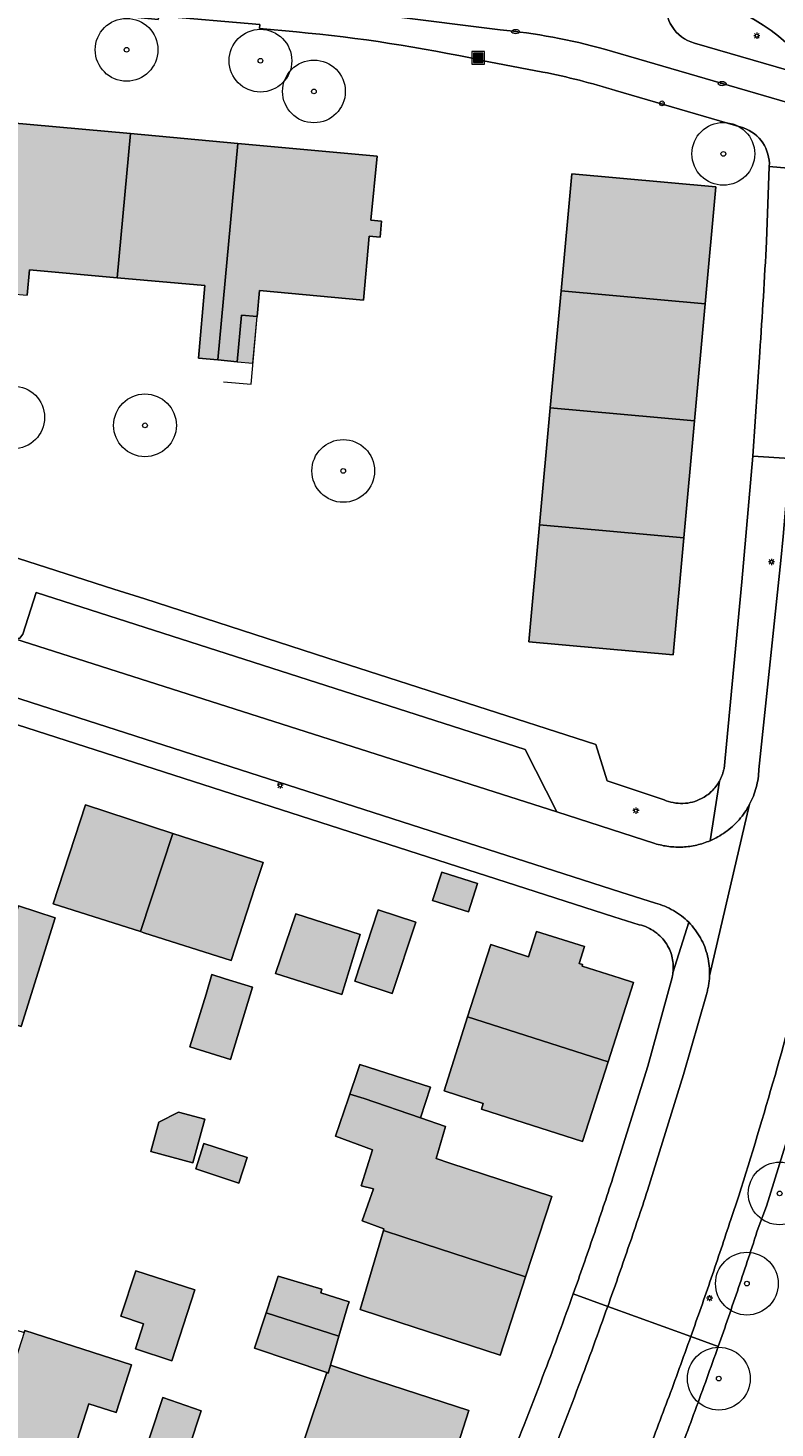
# Model space of a CAD drawing. Header units: metres. Extents: x 187482 to 189800, y 333582 to 335019.
# Tile 217 of 256: x 189494 to 189553, y 334213 to 334325. Entities that reach past the tile are written whole.
import ezdxf
from ezdxf.enums import TextEntityAlignment as Align

# ---------------------------------------------------------------- set-up
doc = ezdxf.new("R2010")
doc.units = ezdxf.units.M
doc.layers.get('0').update_dxf_attribs({"color": 252, "lineweight": 18})
for name, color, linetype, lineweight in [('B-WE-GR-BEPLANTING_CULTUUR_HEESTERS-GV', 252, 'Continuous', 18), ('B-WE-GR-BOOM-S', 252, 'Continuous', 18), ('B-WE-IE-MEUBILAIR-S', 252, 'Continuous', 18), ('B-WE-IE-MEUBILAIR_WEGMEUBILAIR_AFVALBAK-S', 252, 'Continuous', 18), ('B-WE-IE-TERREINAFSCHEIDING_KUNSTMATIG_HEKWERK-G', 252, 'IE-TERREINAFSCHEIDING_KUNSTMATIG-SO', 18), ('B-WE-OG-BEBOUWING-GV', 252, 'Continuous', 18), ('B-WE-OG-BEBOUWING_LUIFEL-GV', 252, 'Continuous', 18), ('B-WE-OG-TERREIN_BEGROEID-GV', 252, 'Continuous', 18), ('B-WE-OG-TERREIN_ERF-GV', 252, 'Continuous', 18), ('B-WE-VH-GESLOTENVERHARDING_ASFALT-GV', 252, 'Continuous', 18), ('B-WE-VH-OPENVERHARDING_BETONSTRAATSTEEN-GV', 252, 'Continuous', 18), ('B-WE-VH-OPENVERHARDING_TEGEL-GV', 252, 'Continuous', 18)]:
    doc.layers.add(name, color=color, linetype=linetype, lineweight=lineweight)
doc.layers.add('B-WE-OG-BEBOUWING-V', color=7, linetype='Continuous', lineweight=18, true_color=0xf0f0f0)
doc.styles.add('NLCS-ISO', font='NLCS-ISO.ttf')
doc.linetypes.add('IE-TERREINAFSCHEIDING_KUNSTMATIG-SO', pattern='A,4,[82,NLCS.SHX,S=0.75,R=90,X=0,Y=0],4,-2', length=10)

# ---------------------------------------------------------------- blocks, each defined once
blk = doc.blocks.new('SIE-WEG_AFVALBAK-SO')
h = blk.add_hatch(color=256)
h.dxf.hatch_style = 1
h.paths.add_polyline_path([(-1.5, -1.5), (1.5, -1.5), (1.5, 1.5), (-1.5, 1.5)])
for points in [[(-2, -2), (2, -2), (2, 2), (-2, 2)], [(-1.5, -1.5), (1.5, -1.5), (1.5, 1.5), (-1.5, 1.5)]]:
    blk.add_lwpolyline(points, close=True)
blk = doc.blocks.new('SIE-MEUBILAIR_PAAL_LICHTMAST-SO')
for points in [[(-0.62, 0), (-1, 0)], [(-0.71, 0.71), (-0.44, 0.44)], [(0, 1), (0, 0.62)], [(0.44, 0.44), (0.71, 0.71)], [(1, 0), (0.62, 0)], [(-0.71, -0.71), (-0.44, -0.44)], [(0, -0.62), (0, -1)], [(0.44, -0.44), (0.71, -0.71)]]:
    blk.add_lwpolyline(points)
blk.add_circle((0, 0), 0.5)
blk = doc.blocks.new('SIE-MEUBILAIR_PAAL_VERKEERSBORD-SO')
blk.add_circle((0, 0), 0.75)
at = {"style": 'NLCS-ISO'}
blk.add_text('vb', height=0.75, dxfattribs=at).set_placement((0, 0.07), align=Align.MIDDLE_CENTER)
blk = doc.blocks.new('SIE-MEUBILAIR_PUT_KOLK-SO')
blk.add_ellipse((0, 0), major_axis=(1.25, 0), ratio=0.54)
at = {"style": 'NLCS-ISO'}
blk.add_text('klk', height=0.75, dxfattribs=at).set_placement((0.03, 0), align=Align.MIDDLE_CENTER)
blk = doc.blocks.new('SGR-BOOM_GBKN-SO')
at = {"color": 0, "linetype": 'ByBlock', "lineweight": 18}
for radius in [2, 0.15]:
    blk.add_circle((0, 0), radius, dxfattribs=at)

msp = doc.modelspace()

# ---------------------------------------------------------------- hatches: boundary and pattern name
at = {"layer": 'B-WE-OG-BEBOUWING-V'}
h = msp.add_hatch(color=256, dxfattribs=at)
h.dxf.hatch_style = 1
h.paths.add_polyline_path([(189491.968, 334317.236), (189490.388, 334300.01), (189491.933, 334299.874), (189492.258, 334303.57), (189493.503, 334303.46), (189493.683, 334305.5), (189500.673, 334304.863), (189501.726, 334316.341)], flags=17)
h = msp.add_hatch(color=256, dxfattribs=at)
h.dxf.hatch_style = 1
h.paths.add_polyline_path([(189510.287, 334315.556), (189501.726, 334316.341), (189500.673, 334304.863), (189507.663, 334304.227), (189507.162, 334298.447), (189508.705, 334298.308)], flags=17)
h = msp.add_hatch(color=256, dxfattribs=at)
h.dxf.hatch_style = 1
h.paths.add_polyline_path([(189510.287, 334315.556), (189508.705, 334298.308), (189510.247, 334298.168), (189510.583, 334301.873), (189511.825, 334301.756), (189512.015, 334303.831), (189520.297, 334303.077), (189520.761, 334308.166), (189521.626, 334308.082), (189521.752, 334309.365), (189520.887, 334309.452), (189521.389, 334314.537)], flags=17)
h = msp.add_hatch(color=256, dxfattribs=at)
h.dxf.hatch_style = 1
h.paths.add_polyline_path([(189536.048, 334303.803), (189547.543, 334302.783), (189548.397, 334312.089), (189536.903, 334313.127)], flags=17)
h = msp.add_hatch(color=256, dxfattribs=at)
h.dxf.hatch_style = 1
h.paths.add_polyline_path([(189535.193, 334294.482), (189546.688, 334293.462), (189547.543, 334302.783), (189536.048, 334303.803)], flags=17)
h = msp.add_hatch(color=256, dxfattribs=at)
h.dxf.hatch_style = 1
h.paths.add_polyline_path([(189511.825, 334301.756), (189510.583, 334301.873), (189510.247, 334298.168), (189511.494, 334298.055)], flags=17)
h = msp.add_hatch(color=256, dxfattribs=at)
h.dxf.hatch_style = 1
h.paths.add_polyline_path([(189546.688, 334293.462), (189535.193, 334294.482), (189534.339, 334285.161), (189545.833, 334284.141)], flags=17)
h = msp.add_hatch(color=256, dxfattribs=at)
h.dxf.hatch_style = 1
h.paths.add_polyline_path([(189534.339, 334285.161), (189533.484, 334275.84), (189544.978, 334274.82), (189545.833, 334284.141)], flags=17)
h = msp.add_hatch(color=256, dxfattribs=at)
h.dxf.hatch_style = 1
h.paths.add_polyline_path([(189505.125, 334260.577), (189498.142, 334262.845), (189495.585, 334254.977), (189502.532, 334252.753)], flags=17)
h = msp.add_hatch(color=256, dxfattribs=at)
h.dxf.hatch_style = 1
h.paths.add_polyline_path([(189505.125, 334260.577), (189502.532, 334252.753), (189502.814, 334252.663), (189509.761, 334250.438), (189511.655, 334256.269), (189512.298, 334258.247)], flags=17)
h = msp.add_hatch(color=256, dxfattribs=at)
h.dxf.hatch_style = 1
h.paths.add_polyline_path([(189525.817, 334255.241), (189528.668, 334254.323), (189529.395, 334256.581), (189526.544, 334257.499)], flags=17)
h = msp.add_hatch(color=256, dxfattribs=at)
h.dxf.hatch_style = 1
h.paths.add_polyline_path([(189492.824, 334254.803), (189490.937, 334249.071), (189489.999, 334246.221), (189493.034, 334245.199), (189495.742, 334253.859)], flags=17)
h = msp.add_hatch(color=256, dxfattribs=at)
h.dxf.hatch_style = 1
h.paths.add_polyline_path([(189519.612, 334248.796), (189522.591, 334247.815), (189524.465, 334253.494), (189521.487, 334254.477)], flags=17)
h = msp.add_hatch(color=256, dxfattribs=at)
h.dxf.hatch_style = 1
h.paths.add_polyline_path([(189513.29, 334249.408), (189518.571, 334247.736), (189520.049, 334252.524), (189514.913, 334254.178)], flags=17)
h = msp.add_hatch(color=256, dxfattribs=at)
h.dxf.hatch_style = 1
h.paths.add_polyline_path([(189528.606, 334245.963), (189539.795, 334242.364), (189541.821, 334248.699), (189540.752, 334249.041), (189537.726, 334250.008), (189537.765, 334250.131), (189537.483, 334250.221), (189537.909, 334251.557), (189535.782, 334252.235), (189534.1, 334252.772), (189533.456, 334250.754), (189530.441, 334251.716)], flags=17)
h = msp.add_hatch(color=256, dxfattribs=at)
h.dxf.hatch_style = 1
h.paths.add_polyline_path([(189507.758, 334247.769), (189506.474, 334243.565), (189509.707, 334242.556), (189511.464, 334248.314), (189509.292, 334248.991), (189508.232, 334249.322)], flags=17)
h = msp.add_hatch(color=256, dxfattribs=at)
h.dxf.hatch_style = 1
h.paths.add_polyline_path([(189528.606, 334245.963), (189526.747, 334240.064), (189529.852, 334239.058), (189529.707, 334238.6), (189537.767, 334236.022), (189539.795, 334242.364)], flags=17)
h = msp.add_hatch(color=256, dxfattribs=at)
h.dxf.hatch_style = 1
h.paths.add_polyline_path([(189519.219, 334239.799), (189520.371, 334239.452), (189524.84, 334237.911), (189525.633, 334240.347), (189520.02, 334242.174), (189519.802, 334241.529)], flags=17)
h = msp.add_hatch(color=256, dxfattribs=at)
h.dxf.hatch_style = 1
h.paths.add_polyline_path([(189521.901, 334228.939), (189525.128, 334227.882), (189533.218, 334225.232), (189535.31, 334231.642), (189527.198, 334234.289), (189526.097, 334234.676), (189526.844, 334237.22), (189524.84, 334237.911), (189520.371, 334239.452), (189519.219, 334239.799), (189519.113, 334239.484), (189518.088, 334236.444), (189521.025, 334235.363), (189520.109, 334232.506), (189521.116, 334232.243), (189520.188, 334229.7), (189521.938, 334229.064)], flags=17)
h = msp.add_hatch(color=256, dxfattribs=at)
h.dxf.hatch_style = 1
h.paths.add_polyline_path([(189506.705, 334234.316), (189507.651, 334237.809), (189505.575, 334238.371), (189503.983, 334237.578), (189503.346, 334235.226)], flags=17)
h = msp.add_hatch(color=256, dxfattribs=at)
h.dxf.hatch_style = 1
h.paths.add_polyline_path([(189510.379, 334232.712), (189511.046, 334234.748), (189507.592, 334235.88), (189506.939, 334233.839)], flags=17)
h = msp.add_hatch(color=256, dxfattribs=at)
h.dxf.hatch_style = 1
h.paths.add_polyline_path([(189533.218, 334225.232), (189525.128, 334227.882), (189521.901, 334228.939), (189520.643, 334224.699), (189520.034, 334222.648), (189523.113, 334221.643), (189531.187, 334219.008)], flags=17)
h = msp.add_hatch(color=256, dxfattribs=at)
h.dxf.hatch_style = 1
h.paths.add_polyline_path([(189500.97, 334222.097), (189502.786, 334221.505), (189502.135, 334219.508), (189505.044, 334218.559), (189506.863, 334224.209), (189502.154, 334225.725)], flags=17)
h = msp.add_hatch(color=256, dxfattribs=at)
h.dxf.hatch_style = 1
h.paths.add_polyline_path([(189512.548, 334222.379), (189518.348, 334220.511), (189519.068, 334222.963), (189519.158, 334223.241), (189516.905, 334223.975), (189516.996, 334224.253), (189513.505, 334225.301)], flags=17)
h = msp.add_hatch(color=256, dxfattribs=at)
h.dxf.hatch_style = 1
h.paths.add_polyline_path([(189518.348, 334220.511), (189512.548, 334222.379), (189511.626, 334219.566), (189517.376, 334217.616), (189517.488, 334217.578), (189517.672, 334218.207)], flags=17)
h = msp.add_hatch(color=256, dxfattribs=at)
h.dxf.hatch_style = 1
h.paths.add_polyline_path([(189493.262, 334220.807), (189490.673, 334212.777), (189497.007, 334210.732), (189498.426, 334215.129), (189500.587, 334214.431), (189501.81, 334218.219), (189493.311, 334220.962)], flags=17)
h = msp.add_hatch(color=256, dxfattribs=at)
h.dxf.hatch_style = 1
h.paths.add_polyline_path([(189518.492, 334210.915), (189526.648, 334208.21), (189528.713, 334214.582), (189520.438, 334217.263), (189517.672, 334218.207), (189517.488, 334217.578), (189517.376, 334217.616), (189515.472, 334211.917), (189515.69, 334211.845)], flags=17)
h = msp.add_hatch(color=256, dxfattribs=at)
h.dxf.hatch_style = 1
h.paths.add_polyline_path([(189505.44, 334208.707), (189507.36, 334214.567), (189504.302, 334215.62), (189502.382, 334209.759)], flags=17)

# ---------------------------------------------------------------- linework, layer by layer
at = {"layer": 'B-WE-GR-BEPLANTING_CULTUUR_HEESTERS-GV'}
for points in [[(189544.468, 334327.04, 0.3891995), (189546.674, 334323.562)], [(189555.547, 334321.965, 0.1997224), (189545.094, 334327.47)]]:
    msp.add_lwpolyline(points, format="xyb", dxfattribs=at)
at = {"layer": 'B-WE-GR-BEPLANTING_CULTUUR_HEESTERS-GV', "flags": 128}
msp.add_lwpolyline([(189546.674, 334323.562), (189555.021, 334321.125)], dxfattribs=at)
at = {"layer": 'B-WE-IE-TERREINAFSCHEIDING_KUNSTMATIG_HEKWERK-G', "ltscale": 0.2, "flags": 128}
msp.add_lwpolyline([(189509.139, 334296.563), (189511.343, 334296.368), (189511.825, 334301.756)], dxfattribs=at)
at = {"layer": 'B-WE-OG-BEBOUWING-GV', "flags": 128}
for points in [[(189491.968, 334317.236), (189490.388, 334300.01), (189491.933, 334299.874), (189492.258, 334303.57), (189493.503, 334303.46), (189493.683, 334305.5), (189500.673, 334304.863), (189501.726, 334316.341)], [(189510.287, 334315.556), (189501.726, 334316.341), (189500.673, 334304.863), (189507.663, 334304.227), (189507.162, 334298.447), (189508.705, 334298.308)], [(189510.287, 334315.556), (189508.705, 334298.308), (189510.247, 334298.168), (189510.583, 334301.873), (189511.825, 334301.756), (189512.015, 334303.831), (189520.297, 334303.077), (189520.761, 334308.166), (189521.626, 334308.082), (189521.752, 334309.365), (189520.887, 334309.452), (189521.389, 334314.537)], [(189536.048, 334303.803), (189547.543, 334302.783), (189548.397, 334312.089), (189536.903, 334313.127)], [(189535.193, 334294.482), (189546.688, 334293.462), (189547.543, 334302.783), (189536.048, 334303.803)], [(189546.688, 334293.462), (189535.193, 334294.482), (189534.339, 334285.161), (189545.833, 334284.141)], [(189534.339, 334285.161), (189533.484, 334275.84), (189544.978, 334274.82), (189545.833, 334284.141)], [(189505.125, 334260.577), (189498.142, 334262.845), (189495.585, 334254.977), (189502.532, 334252.753)], [(189505.125, 334260.577), (189502.532, 334252.753), (189502.814, 334252.663), (189509.761, 334250.438), (189511.655, 334256.269), (189512.298, 334258.247)], [(189525.817, 334255.241), (189528.668, 334254.323), (189529.395, 334256.581), (189526.544, 334257.499)], [(189492.824, 334254.803), (189490.937, 334249.071), (189489.999, 334246.221), (189493.034, 334245.199), (189495.742, 334253.859)], [(189519.612, 334248.796), (189522.591, 334247.815), (189524.465, 334253.494), (189521.487, 334254.477)], [(189513.29, 334249.408), (189518.571, 334247.736), (189520.049, 334252.524), (189514.913, 334254.178)], [(189528.606, 334245.963), (189539.795, 334242.364), (189541.821, 334248.699), (189540.752, 334249.041), (189537.726, 334250.008), (189537.765, 334250.131), (189537.483, 334250.221), (189537.909, 334251.557), (189535.782, 334252.235), (189534.1, 334252.772), (189533.456, 334250.754), (189530.441, 334251.716)], [(189507.758, 334247.769), (189506.474, 334243.565), (189509.707, 334242.556), (189511.464, 334248.314), (189509.292, 334248.991), (189508.232, 334249.322)], [(189528.606, 334245.963), (189526.747, 334240.064), (189529.852, 334239.058), (189529.707, 334238.6), (189537.767, 334236.022), (189539.795, 334242.364)], [(189519.219, 334239.799), (189520.371, 334239.452), (189524.84, 334237.911), (189525.633, 334240.347), (189520.02, 334242.174), (189519.802, 334241.529)], [(189521.901, 334228.939), (189525.128, 334227.882), (189533.218, 334225.232), (189535.31, 334231.642), (189527.198, 334234.289), (189526.097, 334234.676), (189526.844, 334237.22), (189524.84, 334237.911), (189520.371, 334239.452), (189519.219, 334239.799), (189519.113, 334239.484), (189518.088, 334236.444), (189521.025, 334235.363), (189520.109, 334232.506), (189521.116, 334232.243), (189520.188, 334229.7), (189521.938, 334229.064)], [(189506.705, 334234.316), (189507.651, 334237.809), (189505.575, 334238.371), (189503.983, 334237.578), (189503.346, 334235.226)], [(189510.379, 334232.712), (189511.046, 334234.748), (189507.592, 334235.88), (189506.939, 334233.839)], [(189533.218, 334225.232), (189525.128, 334227.882), (189521.901, 334228.939), (189520.643, 334224.699), (189520.034, 334222.648), (189523.113, 334221.643), (189531.187, 334219.008)], [(189500.97, 334222.097), (189502.786, 334221.505), (189502.135, 334219.508), (189505.044, 334218.559), (189506.863, 334224.209), (189502.154, 334225.725)], [(189512.548, 334222.379), (189518.348, 334220.511), (189519.068, 334222.963), (189519.158, 334223.241), (189516.905, 334223.975), (189516.996, 334224.253), (189513.505, 334225.301)], [(189518.348, 334220.511), (189512.548, 334222.379), (189511.626, 334219.566), (189517.376, 334217.616), (189517.488, 334217.578), (189517.672, 334218.207)], [(189493.262, 334220.807), (189490.673, 334212.777), (189497.007, 334210.732), (189498.426, 334215.129), (189500.587, 334214.431), (189501.81, 334218.219), (189493.311, 334220.962)], [(189518.492, 334210.915), (189526.648, 334208.21), (189528.713, 334214.582), (189520.438, 334217.263), (189517.672, 334218.207), (189517.488, 334217.578), (189517.376, 334217.616), (189515.472, 334211.917), (189515.69, 334211.845)], [(189505.44, 334208.707), (189507.36, 334214.567), (189504.302, 334215.62), (189502.382, 334209.759)]]:
    msp.add_lwpolyline(points, close=True, dxfattribs=at)
at = {"layer": 'B-WE-OG-BEBOUWING_LUIFEL-GV', "flags": 128}
msp.add_lwpolyline([(189511.825, 334301.756), (189510.583, 334301.873), (189510.247, 334298.168), (189511.494, 334298.055)], close=True, dxfattribs=at)
at = {"layer": 'B-WE-OG-TERREIN_BEGROEID-GV', "flags": 128}
msp.add_lwpolyline([(189536.777, 334190.358), (189533.139, 334182.564), (189529.292, 334174.871), (189533.184, 334171.708), (189535.688, 334172.894), (189560.012, 334155.366), (189562.88, 334158.81), (189572.357, 334166.785), (189585.186, 334182.618), (189598.592, 334197.643), (189573.744, 334216.365), (189561.493, 334229.31), (189563.595, 334241.135), (189557.255, 334247.399), (189554.963, 334239.106), (189552.423, 334230.885), (189551.758, 334229.122)], dxfattribs=at)
at = {"layer": 'B-WE-OG-TERREIN_BEGROEID-GV'}
for points in [[(189551.758, 334229.122, -0.001652), (189550.986, 334226.755)], [(189550.986, 334226.755, -0.0016516), (189550.198, 334224.394)], [(189550.198, 334224.394, -0.001651), (189549.394, 334222.039)], [(189549.394, 334222.039, -0.0016491), (189548.574, 334219.688)], [(189548.574, 334219.688, -0.0035021), (189546.734, 334214.594)], [(189546.734, 334214.594, -0.003738), (189544.819, 334209.527)]]:
    msp.add_lwpolyline(points, format="xyb", dxfattribs=at)
at = {"layer": 'B-WE-OG-TERREIN_ERF-GV', "flags": 128}
for points in [[(189514.965, 334324.44), (189512.019, 334324.722), (189512.058, 334325.034), (189503.984, 334325.735), (189503.955, 334325.44), (189496.081, 334326.197), (189496.145, 334326.741), (189492.29, 334327.087), (189492.25, 334326.479), (189477.867, 334327.826), (189456.966, 334329.69), (189452.112, 334329.989)], [(189534.592, 334321.25), (189529.739, 334322.174)], [(189550.588, 334316.798), (189540.39, 334319.767)], [(189491.968, 334317.236), (189501.726, 334316.341), (189510.287, 334315.556), (189521.389, 334314.537), (189520.887, 334309.452), (189521.752, 334309.365), (189521.626, 334308.082), (189520.761, 334308.166), (189520.297, 334303.077), (189512.015, 334303.831), (189511.825, 334301.756), (189510.583, 334301.873), (189510.247, 334298.168), (189508.705, 334298.308), (189507.162, 334298.447), (189507.663, 334304.227), (189500.673, 334304.863), (189493.683, 334305.5), (189493.503, 334303.46)], [(189552.411, 334307.742), (189552.647, 334313.721)], [(189413.888, 334305.158), (189416.303, 334304.392), (189418.62, 334303.657), (189418.848, 334306.582), (189430.615, 334302.439), (189439.533, 334299.611), (189442.07, 334298.81), (189457.409, 334293.903), (189459.965, 334293.08), (189484.881, 334285.026), (189487.433, 334284.216), (189500.41, 334280.048), (189502.88, 334279.258), (189518.359, 334274.242), (189538.826, 334267.655), (189539.717, 334264.777), (189544.26, 334263.26)], [(189549.036, 334265.735), (189550.462, 334280.633), (189551.332, 334290.644), (189551.878, 334298.924)], [(189542.284, 334253.299), (189540.265, 334253.928), (189435.773, 334287.57), (189428.31, 334289.973), (189420.745, 334292.363), (189412.98, 334294.87)], [(189540.182, 334233.13), (189542.963, 334242.029), (189544.901, 334249.106), (189544.911, 334249.151), (189544.921, 334249.197)], [(189544.939, 334249.288), (189544.947, 334249.334), (189544.955, 334249.38), (189544.961, 334249.426), (189544.967, 334249.472)]]:
    msp.add_lwpolyline(points, dxfattribs=at)
at = {"layer": 'B-WE-OG-TERREIN_ERF-GV'}
for points in [[(189529.739, 334322.174, 0.0306214), (189514.965, 334324.44)], [(189540.39, 334319.767, 0.0279603), (189534.592, 334321.25)], [(189552.647, 334313.721, 0.3313336), (189550.588, 334316.798)], [(189551.878, 334298.924, 0.0071594), (189552.411, 334307.742)], [(189548.892, 334265.224, 0.0154666), (189548.974, 334265.477)], [(189548.974, 334265.477, 0.0164188), (189549.036, 334265.735)], [(189548.059, 334263.94, 0.0743989), (189548.671, 334264.741)], [(189548.671, 334264.741, 0.0151343), (189548.791, 334264.978)], [(189548.791, 334264.978, 0.0202497), (189548.892, 334265.224)], [(189544.26, 334263.26, 0.1119372), (189545.761, 334262.966)], [(189545.761, 334262.966, 0.1126937), (189547.242, 334263.351)], [(189547.242, 334263.351, 0.0724855), (189548.059, 334263.94)], [(189543.531, 334252.743, 0.0993528), (189542.284, 334253.299)], [(189544.468, 334251.749, 0.0989333), (189543.531, 334252.743)], [(189544.914, 334250.654, 0.0854343), (189544.468, 334251.749)], [(189544.967, 334249.472, 0.087117), (189544.914, 334250.654)], [(189544.921, 334249.197, 0.0232432), (189544.939, 334249.288)], [(189539.414, 334230.812, 0.0018125), (189540.182, 334233.13)], [(189538.63, 334228.499, 0.0016826), (189539.414, 334230.812)], [(189537.832, 334226.191, 0.0018157), (189538.63, 334228.499)], [(189537.018, 334223.888, 0.0016804), (189537.832, 334226.191)], [(189535.905, 334220.811, 0.0023236), (189537.018, 334223.888)], [(189534.764, 334217.744, 0.0023245), (189535.905, 334220.811)], [(189531.804, 334210.143, 0.0054653), (189534.764, 334217.744)]]:
    msp.add_lwpolyline(points, format="xyb", dxfattribs=at)
at = {"layer": 'B-WE-OG-TERREIN_ERF-GV', "flags": 128}
for points in [[(189534.339, 334285.161), (189535.193, 334294.482), (189536.048, 334303.803), (189536.903, 334313.127), (189548.397, 334312.089), (189547.543, 334302.783), (189546.688, 334293.462), (189545.833, 334284.141), (189544.978, 334274.82), (189533.484, 334275.84)], [(189502.532, 334252.753), (189495.585, 334254.977), (189498.142, 334262.845), (189505.125, 334260.577), (189512.298, 334258.247), (189511.655, 334256.269), (189509.761, 334250.438), (189502.814, 334252.663)], [(189529.395, 334256.581), (189528.668, 334254.323), (189525.817, 334255.241), (189526.544, 334257.499)], [(189492.824, 334254.803), (189495.742, 334253.859), (189493.034, 334245.199), (189489.999, 334246.221), (189490.937, 334249.071), (189489.333, 334249.566), (189487.657, 334250.084), (189489.598, 334255.846)], [(189524.465, 334253.494), (189522.591, 334247.815), (189519.612, 334248.796), (189521.487, 334254.477)], [(189520.049, 334252.524), (189518.571, 334247.736), (189513.29, 334249.408), (189514.913, 334254.178)], [(189539.795, 334242.364), (189537.767, 334236.022), (189529.707, 334238.6), (189529.852, 334239.058), (189526.747, 334240.064), (189528.606, 334245.963), (189530.441, 334251.716), (189533.456, 334250.754), (189534.1, 334252.772), (189535.782, 334252.235), (189537.909, 334251.557), (189537.483, 334250.221), (189537.765, 334250.131), (189537.726, 334250.008), (189540.752, 334249.041), (189541.821, 334248.699)], [(189511.464, 334248.314), (189509.707, 334242.556), (189506.474, 334243.565), (189507.758, 334247.769), (189508.232, 334249.322), (189509.292, 334248.991)], [(189521.901, 334228.939), (189521.938, 334229.064), (189520.188, 334229.7), (189521.116, 334232.243), (189520.109, 334232.506), (189521.025, 334235.363), (189518.088, 334236.444), (189519.113, 334239.484), (189519.219, 334239.799), (189519.802, 334241.529), (189520.02, 334242.174), (189525.633, 334240.347), (189524.84, 334237.911), (189526.844, 334237.22), (189526.097, 334234.676), (189527.198, 334234.289), (189535.31, 334231.642), (189533.218, 334225.232), (189531.187, 334219.008), (189523.113, 334221.643), (189520.034, 334222.648), (189520.643, 334224.699)], [(189506.705, 334234.316), (189503.346, 334235.226), (189503.983, 334237.578), (189505.575, 334238.371), (189507.651, 334237.809)], [(189507.592, 334235.88), (189511.046, 334234.748), (189510.379, 334232.712), (189506.939, 334233.839)], [(189506.863, 334224.209), (189505.044, 334218.559), (189502.135, 334219.508), (189502.786, 334221.505), (189500.97, 334222.097), (189502.154, 334225.725)], [(189526.648, 334208.21), (189524.619, 334201.946), (189516.5, 334204.44), (189518.492, 334210.915), (189515.69, 334211.845), (189515.472, 334211.917), (189517.376, 334217.616), (189511.626, 334219.566), (189512.548, 334222.379), (189513.505, 334225.301), (189516.996, 334224.253), (189516.905, 334223.975), (189519.158, 334223.241), (189519.068, 334222.963), (189518.348, 334220.511), (189517.672, 334218.207), (189520.438, 334217.263), (189528.713, 334214.582)], [(189493.311, 334220.962), (189501.81, 334218.219), (189500.587, 334214.431), (189498.426, 334215.129), (189497.007, 334210.732), (189490.673, 334212.777), (189484.403, 334214.801), (189486.835, 334222.335), (189486.989, 334222.812), (189493.262, 334220.807)], [(189504.302, 334215.62), (189507.36, 334214.567), (189505.44, 334208.707), (189502.382, 334209.759)]]:
    msp.add_lwpolyline(points, close=True, dxfattribs=at)
at = {"layer": 'B-WE-VH-GESLOTENVERHARDING_ASFALT-GV'}
for points in [[(189545.094, 334327.47, -0.1997224), (189555.547, 334321.965)], [(189551.812, 334265.681, -0.027812), (189551.748, 334264.958)], [(189551.748, 334264.958, -0.0280619), (189551.602, 334264.246)], [(189551.377, 334263.556, -0.0307895), (189551.075, 334262.896)], [(189551.602, 334264.246, -0.0300727), (189551.377, 334263.556)], [(189551.075, 334262.896, -0.0584704), (189550.234, 334261.672)], [(189550.234, 334261.672, -0.0586776), (189549.134, 334260.675)], [(189547.931, 334259.999, -0.0441848), (189546.863, 334259.65)], [(189548.551, 334260.305, -0.0258725), (189547.931, 334259.999)], [(189549.134, 334260.675, -0.0265485), (189548.551, 334260.305)], [(189544.627, 334259.534, -0.0436565), (189543.529, 334259.77)], [(189545.75, 334259.494, -0.0444989), (189544.627, 334259.534)], [(189546.863, 334259.65, -0.0449226), (189545.75, 334259.494)], [(189543.58, 334255.009, -0.0332623), (189544.311, 334254.767)], [(189544.311, 334254.767, -0.0336916), (189545.003, 334254.43)], [(189545.003, 334254.43, -0.033489), (189545.644, 334254.003)], [(189545.644, 334254.003, -0.0339602), (189546.222, 334253.494)], [(189546.222, 334253.494, -0.0354354), (189546.733, 334252.904)], [(189546.733, 334252.904, -0.0351188), (189547.16, 334252.249)], [(189547.16, 334252.249, -0.0683325), (189547.73, 334250.791)], [(189553.099, 334241.291, 0.0068332), (189555.721, 334250.953)], [(189547.73, 334250.791, -0.0692772), (189547.884, 334249.233)], [(189547.858, 334248.857, -0.0131929), (189547.807, 334248.485)], [(189547.884, 334249.233, -0.0158815), (189547.858, 334248.857)], [(189547.731, 334248.116, -0.0186481), (189547.632, 334247.753)], [(189547.807, 334248.485, -0.0161339), (189547.731, 334248.116)], [(189550.214, 334231.705, 0.0067933), (189553.099, 334241.291)], [(189542.939, 334232.117, -0.001296), (189542.168, 334229.802)], [(189542.168, 334229.802, -0.0012966), (189541.383, 334227.493)], [(189548.804, 334227.478, 0.0021789), (189549.579, 334229.82)], [(189541.383, 334227.493, -0.0015647), (189540.584, 334225.188)], [(189548.014, 334225.141, 0.0016659), (189548.804, 334227.478)], [(189540.584, 334225.188, -0.0014327), (189539.771, 334222.888)], [(189547.209, 334222.809, 0.0021803), (189548.014, 334225.141)], [(189539.771, 334222.888, -0.0018934), (189538.635, 334219.748)], [(189546.389, 334220.482, 0.0016638), (189547.209, 334222.809)], [(189538.635, 334219.748, -0.0018932), (189537.473, 334216.618)], [(189544.539, 334215.403, 0.0035721), (189546.389, 334220.482)], [(189537.473, 334216.618, -0.0051287), (189534.502, 334208.956)], [(189542.616, 334210.351, 0.003334), (189544.539, 334215.403)]]:
    msp.add_lwpolyline(points, format="xyb", dxfattribs=at)
at = {"layer": 'B-WE-VH-GESLOTENVERHARDING_ASFALT-GV', "flags": 128}
for points in [[(189543.529, 334259.77), (189535.711, 334262.291), (189492.527, 334276.091), (189483.965, 334278.886), (189450.311, 334289.658), (189448.129, 334290.395), (189427.773, 334296.89), (189424.894, 334297.841), (189415.423, 334300.88), (189414.054, 334296.615), (189421.708, 334294.201), (189540.802, 334255.891), (189543.58, 334255.009)], [(189561.829, 334276.9), (189563.925, 334289.72), (189554.269, 334290.464), (189553.75, 334284.238), (189553.563, 334282.312), (189551.812, 334265.681)], [(189547.884, 334249.233), (189551.075, 334262.896)], [(189551.075, 334262.896), (189547.884, 334249.233)], [(189547.632, 334247.753), (189545.813, 334241.362), (189542.939, 334232.117)], [(189549.579, 334229.82), (189550.214, 334231.705)], [(189539.771, 334222.888), (189546.389, 334220.482)], [(189546.389, 334220.482), (189539.771, 334222.888)]]:
    msp.add_lwpolyline(points, dxfattribs=at)
at = {"layer": 'B-WE-VH-OPENVERHARDING_BETONSTRAATSTEEN-GV', "flags": 128}
for points in [[(189504.935, 334327.925), (189531.204, 334324.611)], [(189555.021, 334321.125), (189546.674, 334323.562)], [(189539.507, 334323.068), (189556.825, 334318.028)]]:
    msp.add_lwpolyline(points, dxfattribs=at)
at = {"layer": 'B-WE-VH-OPENVERHARDING_BETONSTRAATSTEEN-GV'}
for points in [[(189546.674, 334323.562, -0.3891995), (189544.468, 334327.04)], [(189531.204, 334324.611, -0.0448301), (189539.507, 334323.068)]]:
    msp.add_lwpolyline(points, format="xyb", dxfattribs=at)
at = {"layer": 'B-WE-VH-OPENVERHARDING_BETONSTRAATSTEEN-GV', "flags": 128}
msp.add_lwpolyline([(189492.527, 334276.091), (189535.711, 334262.291), (189533.201, 334267.254), (189494.231, 334279.783), (189493.155, 334276.447), (189492.912, 334276.143)], close=True, dxfattribs=at)
at = {"layer": 'B-WE-VH-OPENVERHARDING_TEGEL-GV', "flags": 128}
for points in [[(189452.112, 334329.989), (189456.966, 334329.69), (189477.867, 334327.826), (189492.25, 334326.479), (189492.29, 334327.087), (189496.145, 334326.741), (189496.081, 334326.197), (189503.955, 334325.44), (189503.984, 334325.735), (189512.058, 334325.034), (189512.019, 334324.722), (189514.965, 334324.44)], [(189531.204, 334324.611), (189504.935, 334327.925)], [(189556.825, 334318.028), (189539.507, 334323.068)], [(189529.739, 334322.174), (189534.592, 334321.25)], [(189540.39, 334319.767), (189550.588, 334316.798)], [(189558.729, 334313.181), (189552.647, 334313.721), (189552.411, 334307.742)], [(189552.647, 334313.721), (189558.729, 334313.181)], [(189551.878, 334298.924), (189551.332, 334290.644), (189554.269, 334290.464), (189555.336, 334303.248), (189555.337, 334303.253), (189555.249, 334303.263), (189556.05, 334312.368), (189558.738, 334312.127)], [(189544.26, 334263.26), (189539.717, 334264.777), (189538.826, 334267.655), (189518.359, 334274.242), (189502.88, 334279.258), (189500.41, 334280.048), (189487.433, 334284.216), (189484.881, 334285.026), (189459.965, 334293.08), (189457.409, 334293.903), (189442.07, 334298.81), (189439.533, 334299.611), (189430.615, 334302.439), (189418.848, 334306.582), (189418.62, 334303.657), (189416.303, 334304.392), (189415.423, 334300.88), (189424.894, 334297.841), (189427.773, 334296.89)], [(189413.707, 334296.716), (189412.98, 334294.87), (189420.745, 334292.363), (189428.31, 334289.973), (189435.773, 334287.57), (189540.265, 334253.928), (189542.284, 334253.299)], [(189543.58, 334255.009), (189540.802, 334255.891), (189421.708, 334294.201), (189414.054, 334296.615)], [(189551.812, 334265.681), (189553.563, 334282.312), (189553.75, 334284.238), (189554.269, 334290.464), (189551.332, 334290.644), (189550.462, 334280.633), (189549.036, 334265.735)], [(189484.56, 334282.315), (189483.695, 334279.458), (189483.718, 334279.119), (189483.965, 334278.886), (189492.527, 334276.091), (189492.912, 334276.143), (189493.155, 334276.447), (189494.231, 334279.783), (189533.201, 334267.254), (189535.711, 334262.291), (189543.529, 334259.77)], [(189547.931, 334259.999), (189548.671, 334264.741)], [(189548.671, 334264.741), (189547.931, 334259.999)], [(189546.222, 334253.494), (189544.967, 334249.472), (189544.961, 334249.426), (189544.955, 334249.38), (189544.947, 334249.334), (189544.939, 334249.288)], [(189544.967, 334249.472), (189546.222, 334253.494)], [(189544.921, 334249.197), (189544.911, 334249.151), (189544.901, 334249.106), (189542.963, 334242.029), (189540.182, 334233.13)], [(189542.939, 334232.117), (189545.813, 334241.362), (189547.632, 334247.753)], [(189551.758, 334229.122), (189552.423, 334230.885), (189554.963, 334239.106), (189557.255, 334247.399)], [(189550.214, 334231.705), (189549.579, 334229.82)], [(189537.018, 334223.888), (189539.771, 334222.888)], [(189539.771, 334222.888), (189537.018, 334223.888)], [(189546.389, 334220.482), (189548.574, 334219.688)], [(189548.574, 334219.688), (189546.389, 334220.482)]]:
    msp.add_lwpolyline(points, dxfattribs=at)
at = {"layer": 'B-WE-VH-OPENVERHARDING_TEGEL-GV'}
for points in [[(189539.507, 334323.068, 0.0448301), (189531.204, 334324.611)], [(189514.965, 334324.44, -0.0306214), (189529.739, 334322.174)], [(189534.592, 334321.25, -0.0279603), (189540.39, 334319.767)], [(189550.588, 334316.798, -0.3313336), (189552.647, 334313.721)], [(189552.411, 334307.742, -0.0071594), (189551.878, 334298.924)], [(189548.974, 334265.477, -0.0154666), (189548.892, 334265.224)], [(189549.036, 334265.735, -0.0164188), (189548.974, 334265.477)], [(189551.748, 334264.958, 0.027812), (189551.812, 334265.681)], [(189548.671, 334264.741, -0.0743989), (189548.059, 334263.94)], [(189548.791, 334264.978, -0.0151343), (189548.671, 334264.741)], [(189548.892, 334265.224, -0.0202497), (189548.791, 334264.978)], [(189551.602, 334264.246, 0.0280619), (189551.748, 334264.958)], [(189545.761, 334262.966, -0.1119372), (189544.26, 334263.26)], [(189547.242, 334263.351, -0.1126937), (189545.761, 334262.966)], [(189548.059, 334263.94, -0.0724855), (189547.242, 334263.351)], [(189551.075, 334262.896, 0.0307895), (189551.377, 334263.556)], [(189551.377, 334263.556, 0.0300727), (189551.602, 334264.246)], [(189550.234, 334261.672, 0.0584704), (189551.075, 334262.896)], [(189549.134, 334260.675, 0.0586776), (189550.234, 334261.672)], [(189546.863, 334259.65, 0.0441848), (189547.931, 334259.999)], [(189547.931, 334259.999, 0.0258725), (189548.551, 334260.305)], [(189548.551, 334260.305, 0.0265485), (189549.134, 334260.675)], [(189543.529, 334259.77, 0.0436565), (189544.627, 334259.534)], [(189544.627, 334259.534, 0.0444989), (189545.75, 334259.494)], [(189545.75, 334259.494, 0.0449226), (189546.863, 334259.65)], [(189544.311, 334254.767, 0.0332623), (189543.58, 334255.009)], [(189545.003, 334254.43, 0.0336916), (189544.311, 334254.767)], [(189545.644, 334254.003, 0.033489), (189545.003, 334254.43)], [(189542.284, 334253.299, -0.0993528), (189543.531, 334252.743)], [(189546.222, 334253.494, 0.0339602), (189545.644, 334254.003)], [(189546.733, 334252.904, 0.0354354), (189546.222, 334253.494)], [(189543.531, 334252.743, -0.0989333), (189544.468, 334251.749)], [(189547.16, 334252.249, 0.0351188), (189546.733, 334252.904)], [(189547.73, 334250.791, 0.0683325), (189547.16, 334252.249)], [(189544.468, 334251.749, -0.0854343), (189544.914, 334250.654)], [(189555.721, 334250.953, -0.0068332), (189553.099, 334241.291)], [(189544.914, 334250.654, -0.087117), (189544.967, 334249.472)], [(189547.884, 334249.233, 0.0692772), (189547.73, 334250.791)], [(189544.939, 334249.288, -0.0232432), (189544.921, 334249.197)], [(189547.807, 334248.485, 0.0131929), (189547.858, 334248.857)], [(189547.858, 334248.857, 0.0158815), (189547.884, 334249.233)], [(189547.632, 334247.753, 0.0186481), (189547.731, 334248.116)], [(189547.731, 334248.116, 0.0161339), (189547.807, 334248.485)], [(189553.099, 334241.291, -0.0067933), (189550.214, 334231.705)], [(189540.182, 334233.13, -0.0018125), (189539.414, 334230.812)], [(189542.168, 334229.802, 0.001296), (189542.939, 334232.117)], [(189539.414, 334230.812, -0.0016826), (189538.63, 334228.499)], [(189541.383, 334227.493, 0.0012966), (189542.168, 334229.802)], [(189549.579, 334229.82, -0.0021789), (189548.804, 334227.478)], [(189550.986, 334226.755, 0.001652), (189551.758, 334229.122)], [(189538.63, 334228.499, -0.0018157), (189537.832, 334226.191)], [(189540.584, 334225.188, 0.0015647), (189541.383, 334227.493)], [(189548.804, 334227.478, -0.0016659), (189548.014, 334225.141)], [(189550.198, 334224.394, 0.0016516), (189550.986, 334226.755)], [(189537.832, 334226.191, -0.0016804), (189537.018, 334223.888)], [(189539.771, 334222.888, 0.0014327), (189540.584, 334225.188)], [(189548.014, 334225.141, -0.0021803), (189547.209, 334222.809)], [(189549.394, 334222.039, 0.001651), (189550.198, 334224.394)], [(189537.018, 334223.888, -0.0023236), (189535.905, 334220.811)], [(189538.635, 334219.748, 0.0018934), (189539.771, 334222.888)], [(189547.209, 334222.809, -0.0016638), (189546.389, 334220.482)], [(189548.574, 334219.688, 0.0016491), (189549.394, 334222.039)], [(189535.905, 334220.811, -0.0023245), (189534.764, 334217.744)], [(189537.473, 334216.618, 0.0018932), (189538.635, 334219.748)], [(189546.389, 334220.482, -0.0035721), (189544.539, 334215.403)], [(189546.734, 334214.594, 0.0035021), (189548.574, 334219.688)], [(189534.764, 334217.744, -0.0054653), (189531.804, 334210.143)], [(189534.502, 334208.956, 0.0051287), (189537.473, 334216.618)], [(189544.539, 334215.403, -0.003334), (189542.616, 334210.351)], [(189544.819, 334209.527, 0.003738), (189546.734, 334214.594)]]:
    msp.add_lwpolyline(points, format="xyb", dxfattribs=at)

# ---------------------------------------------------------------- block references
at = {"layer": 'B-WE-GR-BOOM-S', "xscale": 1.25, "yscale": 1.25, "zscale": 1.25}
for p in [(189501.427, 334323.022), (189512.092, 334322.153), (189516.357, 334319.704), (189548.982, 334314.728), (189492.387, 334293.727), (189502.893, 334293.095), (189518.692, 334289.462), (189553.47, 334231.89), (189550.86, 334224.7), (189548.62, 334217.13)]:
    msp.add_blockref('SGR-BOOM_GBKN-SO', p, dxfattribs=at)
at = {"layer": 'B-WE-IE-MEUBILAIR-S', "xscale": 0.25, "yscale": 0.25, "zscale": 0.25}
for name, p in [('SIE-MEUBILAIR_PUT_KOLK-SO', (189532.428, 334324.473)), ('SIE-MEUBILAIR_PAAL_LICHTMAST-SO', (189551.652, 334324.139)), ('SIE-MEUBILAIR_PUT_KOLK-SO', (189548.886, 334320.33)), ('SIE-MEUBILAIR_PAAL_VERKEERSBORD-SO', (189544.088, 334318.755)), ('SIE-MEUBILAIR_PAAL_LICHTMAST-SO', (189552.821, 334282.215)), ('SIE-MEUBILAIR_PAAL_LICHTMAST-SO', (189513.666, 334264.409)), ('SIE-MEUBILAIR_PAAL_LICHTMAST-SO', (189542.012, 334262.397)), ('SIE-MEUBILAIR_PAAL_LICHTMAST-SO', (189547.885, 334223.542))]:
    msp.add_blockref(name, p, dxfattribs=at)
at = {"layer": 'B-WE-IE-MEUBILAIR_WEGMEUBILAIR_AFVALBAK-S', "xscale": 0.25, "yscale": 0.25, "zscale": 0.25}
msp.add_blockref('SIE-WEG_AFVALBAK-SO', (189529.451, 334322.381), dxfattribs=at)

doc.saveas('drawing.dxf')
